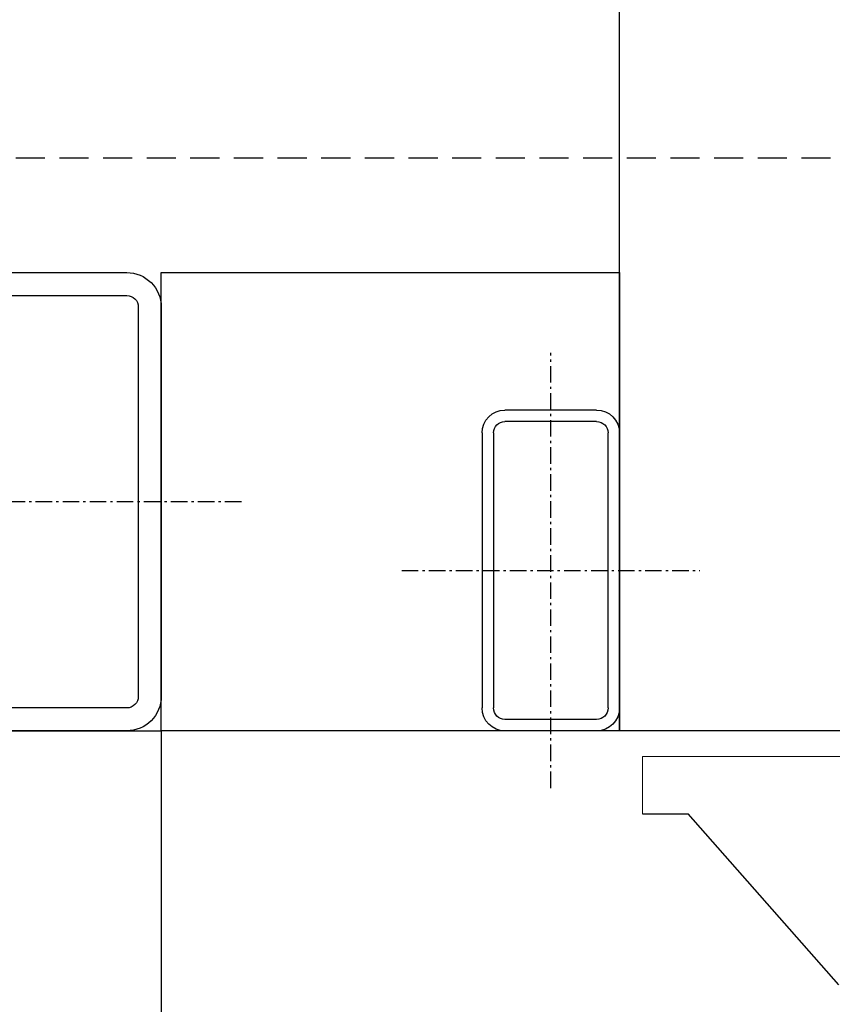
# Model space of a CAD drawing. Header units: millimetres. Extents: x -33628 to -373, y -3399 to 2697.
# Tile 60 of 99: x -23683 to -23648, y -3050 to -3007. Entities that reach past the tile are written whole.
import ezdxf

# ---------------------------------------------------------------- set-up
doc = ezdxf.new("R2010")
doc.units = ezdxf.units.MM
doc.header["$LTSCALE"] = 0.2
doc.header["$MEASUREMENT"] = 0
for name, pattern in [('$0$HIDDENX2', [19.05, 12.7, -6.35]), ('$1$ACAD_ISO10W100', [18, 12, -3, 0, -3]), ('$1$STRICHPUNKT2_S5', [0.55, 0.4, -0.05, 0.05, -0.05])]:
    doc.linetypes.add(name, pattern=pattern)
doc.layers.add('$0$_pomoc', color=15, linetype='Continuous', plot=False)
for name, color, linetype in [('$0$A-widok', 41, 'Continuous'), ('$0$A-winda', 12, 'Continuous'), ('$1$A-stal', 52, 'Continuous'), ('$1$OSIE KONSTRUKCJI', 6, '$1$STRICHPUNKT2_S5')]:
    doc.layers.add(name, color=color, linetype=linetype)

# ---------------------------------------------------------------- blocks, each defined once
blk = doc.blocks.new('$1$RK_140x60')
at = {"layer": '$1$A-stal', "linetype": 'Continuous', "lineweight": 25}
for p, q in [((-6, 3), (6, 3)), ((-6, 2.5), (6, 2.5)), ((-7, -2), (-7, 2)), ((-6.5, -2), (-6.5, 2)), ((6.5, -2), (6.5, 2)), ((7, -2), (7, 2)), ((6, -2.5), (-6, -2.5)), ((6, -3), (-6, -3))]:
    blk.add_line(p, q, dxfattribs=at)
for centre, radius, start, end in [((-6, 2), 1, 90, 180), ((6, 2), 1, 0, 90), ((-6, 2), 0.5, 90, 180), ((6, 2), 0.5, 0, 90), ((-6, -2), 1, 180, 270), ((-6, -2), 0.5, 180, 270), ((6, -2), 0.5, 270, 0), ((6, -2), 1, 270, 0)]:
    blk.add_arc(centre, radius, start, end, dxfattribs=at)
at = {"layer": '$1$OSIE KONSTRUKCJI', "color": 6, "linetype": '$1$ACAD_ISO10W100', "lineweight": -3, "ltscale": 0.3}
for p, q in [((0, 6.5), (0, -6.5)), ((9.5, 0), (-9.5, 0))]:
    blk.add_line(p, q, dxfattribs=at)
blk = doc.blocks.new('$1$RK_200x200x10')
at = {"layer": '$1$A-stal'}
for points in [[(-8.5, -10), (8.5, -10, 0.414214), (10, -8.5), (10, 8.5, 0.414214), (8.5, 10), (-8.5, 10, 0.414214), (-10, 8.5), (-10, -8.5, 0.414214)], [(-8.5, -9), (8.5, -9, 0.414214), (9, -8.5), (9, 8.5, 0.414214), (8.5, 9), (-8.5, 9, 0.414214), (-9, 8.5), (-9, -8.5, 0.414214)]]:
    blk.add_lwpolyline(points, format="xyb", close=True, dxfattribs=at)
at = {"layer": '$1$OSIE KONSTRUKCJI', "color": 6, "linetype": '$1$ACAD_ISO10W100', "lineweight": -3, "ltscale": 0.3}
for p, q in [((0, -13.5), (0, 13.5)), ((13.5, 0), (-13.5, 0))]:
    blk.add_line(p, q, dxfattribs=at)
blk = doc.blocks.new('szyb-szkło_150-piętro2')
at = {"layer": '$0$_pomoc', "linetype": '$0$HIDDENX2', "ltscale": 0.5, "transparency": 33554679}
blk.add_lwpolyline([(5, -284), (375, -284), (375, -5), (5, -5)], close=True, dxfattribs=at)
at = {"layer": '$0$A-widok', "transparency": 33554679}
blk.add_line((350, -30), (370, -30), dxfattribs=at)
for points in [[(350, -30), (200, -30), (200, -10), (350, -10)], [(30, -30), (30, -259), (350, -259), (350, -30)]]:
    blk.add_lwpolyline(points, close=True, dxfattribs=at)
blk.add_lwpolyline([(370, -30), (370, -50), (350, -50)], dxfattribs=at)
at = {"layer": '$0$A-widok', "color": 14, "transparency": 33554679}
blk.add_lwpolyline([(350, -50), (397.5, -50), (397.5, -197.747), (350, -197.747)], dxfattribs=at)
at = {"layer": '$0$A-winda', "linetype": 'Continuous', "lineweight": 15}
for p, q in [((348.874, -51), (346.374, -51)), ((348.874, -63), (348.874, -51))]:
    blk.add_line(p, q, dxfattribs=at)
at = {"layer": '$0$A-winda'}
for p in [(346.374, -51), (338.919, -59.574)]:
    blk.add_line(p, (346.374, -53), dxfattribs=at)
at = {"layer": '$1$A-stal', "xscale": -1}
blk.add_blockref('$1$RK_200x200x10', (360, -20), dxfattribs=at)
at = {"transparency": 33554679, "xscale": -1}
blk.add_blockref('$1$RK_140x60', (357, -47), dxfattribs=at)

msp = doc.modelspace()

# ---------------------------------------------------------------- block references
at = {"rotation": 90}
msp.add_blockref('szyb-szkło_150-piętro2', (-23707.273, -3387.573), dxfattribs=at)

doc.saveas('drawing.dxf')
